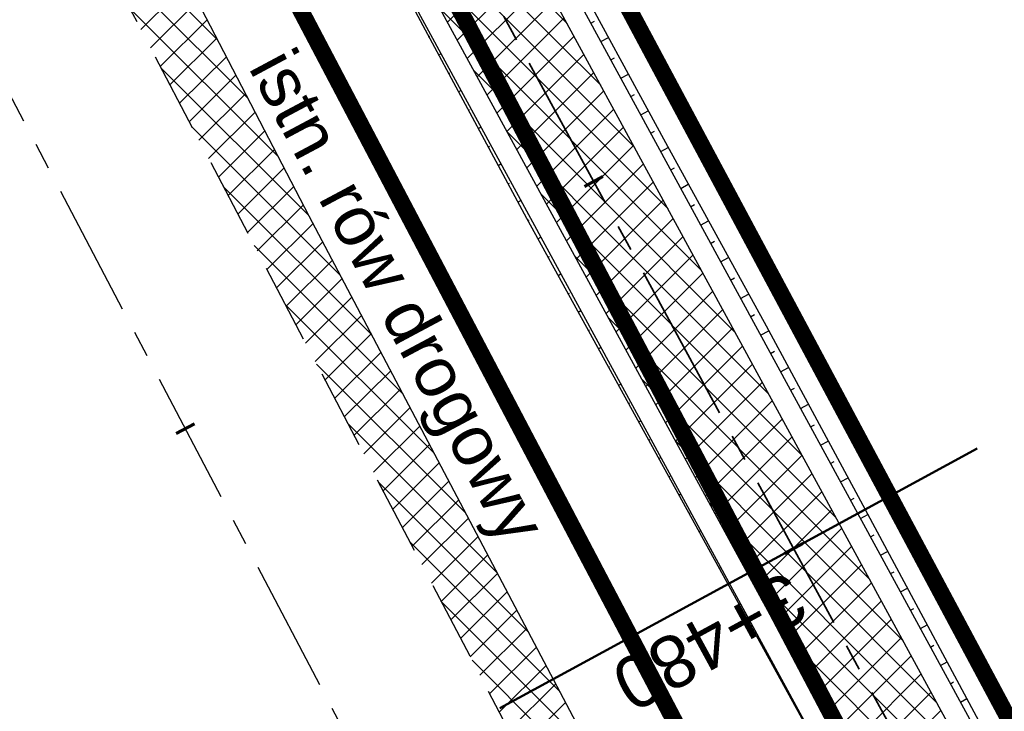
# Model space of a CAD drawing. Header units: metres. Extents: x 7529682 to 7533711, y 5721195 to 5727842.
# Tile 77 of 232: x 7531320 to 7531344, y 5724721 to 5724738. Entities that reach past the tile are written whole.
import ezdxf

# ---------------------------------------------------------------- set-up
doc = ezdxf.new("R2010")
doc.units = ezdxf.units.M
for name, pattern in [('817-dzialki-09-05-04$0$HIDDEN', [0.375, 0.25, -0.125]), ('ACAD_ISO05W100', [33, 24, -3, 0, -3, 0, -3]), ('CENTER', [50.800000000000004, 31.75, -6.35, 6.35, -6.35]), ('CENTER2', [28.575000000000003, 19.05, -3.175, 3.175, -3.175]), ('HIDDEN', [9.524999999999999, 6.35, -3.175])]:
    doc.linetypes.add(name, pattern=pattern)
for name, color, linetype in [('C-DROGI-SYTUACJA', 7, 'Continuous'), ('C-DROGI-SYTUACJA-ETYKIETY', 7, 'Continuous'), ('D-hatch-pobocza', 131, 'Continuous'), ('D-pobocza', 60, 'Continuous'), ('D-rowy', 160, 'Continuous'), ('D-skarpa', 2, 'Continuous'), ('D-skarpa-kreskowanie', 2, 'Continuous')]:
    doc.layers.add(name, color=color, linetype=linetype)
for name, color, linetype, lineweight, true_color in [('D-hatch-ciag-pieszo-rowerowy', 7, 'Continuous', 13, 0xff9f80), ('D-LR-etap-III', 7, '817-dzialki-09-05-04$0$HIDDEN', 50, 0x00008f), ('D-przekroje-pop', 7, 'Continuous', 50, 0x000099)]:
    doc.layers.add(name, color=color, linetype=linetype, lineweight=lineweight, true_color=true_color)
for name, color, linetype, lineweight in [('D-krawędzie', 3, 'Continuous', 30), ('D-obrzeża', 2, 'Continuous', 30), ('D-opisy', 2, 'Continuous', 30), ('D-oś', 10, 'CENTER', 30), ('D-pas-drogowy', 7, 'ACAD_ISO05W100', 50)]:
    doc.layers.add(name, color=color, linetype=linetype, lineweight=lineweight)
doc.layers.add('poprzeczki', color=7, linetype='Continuous', true_color=0x0000c7)
doc.styles.get("Standard").update_dxf_attribs({"font": 'arial.ttf'})

# ---------------------------------------------------------------- blocks, each defined once
blk = doc.blocks.new('AeccTickLine')
at = {"color": 0, "linetype": 'ByBlock', "lineweight": -2}
blk.add_line((0, 1), (-3.673819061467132e-16, -1), dxfattribs=at)

msp = doc.modelspace()

# ---------------------------------------------------------------- hatches: boundary and pattern name
at = {"layer": 'D-hatch-ciag-pieszo-rowerowy'}
h = msp.add_hatch(dxfattribs=at)
h.set_pattern_fill('ANSI37', color=256, scale=0.15, style=0)
h.set_pattern_definition([(45, (0.8853450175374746, 0.4649341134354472), (-0.3367596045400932, 0.3367596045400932), []), (135, (0.8853450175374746, 0.4649341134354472), (-0.3367596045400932, -0.3367596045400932), [])])
h.paths.add_polyline_path([(7531367.377036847, 5724666.22135762), (7531369.43540033, 5724667.677868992), (7531364.840925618, 5724676.397640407), (7531345.224062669, 5724715.750217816), (7531314.267532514, 5724772.612506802), (7531308.110039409, 5724784.431605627), (7531305.884994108, 5724783.291926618), (7531312.052212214, 5724771.453899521), (7531343.011382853, 5724714.585280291), (7531362.628782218, 5724675.232985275)])
at = {"layer": 'D-hatch-pobocza'}
h = msp.add_hatch(dxfattribs=at)
h.set_pattern_fill('ANSI37', color=256, scale=0.15, style=0)
h.set_pattern_definition([(45, (0, 0), (-0.3367596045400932, 0.3367596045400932), []), (135, (0, 0), (-0.3367596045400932, -0.3367596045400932), [])])
h.paths.add_polyline_path([(7531327.019999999, 5724733.24), (7531314.57, 5724757.21), (7531302.376963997, 5724780.71917558), (7531302.440936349, 5724776.853417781), (7531306.739858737, 5724768.664832), (7531335.094443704, 5724714.652299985), (7531357.3191504, 5724672.438740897), (7531360.382455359, 5724666.624949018), (7531361.969999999, 5724665.57), (7531363.099643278, 5724665.411740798), (7531353.58, 5724682.67), (7531345.94, 5724697.46), (7531339.269999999, 5724710)])

# ---------------------------------------------------------------- linework, layer by layer
at = {"layer": 'C-DROGI-SYTUACJA', "color": 10, "linetype": 'CENTER2', "lineweight": 35, "ltscale": 0.2}
msp.add_lwpolyline([(7531154.313313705, 5725078.4002911, -0.06893621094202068), (7531156.868938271, 5725074.829562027), (7531166.993104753, 5725055.549823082, -0.06873154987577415), (7531168.47910387, 5725051.431584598), (7531169.100428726, 5725048.502816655, 0.0687825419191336), (7531171.889509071, 5725040.775727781), (7531203.620916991, 5724980.378493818), (7531234.800499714, 5724921.534907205), (7531259.930515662, 5724874.055069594), (7531293.333031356, 5724810.085976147), (7531313.159872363, 5724772.033203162), (7531341.528881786, 5724719.923105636, -0.009023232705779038), (7531346.533284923, 5724710.322073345), (7531363.734853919, 5724675.815312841), (7531380.064961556, 5724644.822693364), (7531398.584264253, 5724609.362510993), (7531424.896642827, 5724559.228182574), (7531446.141834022, 5724518.960513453), (7531474.815809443, 5724464.451899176), (7531498.201389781, 5724419.897359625)], format="xyb", dxfattribs=at)
at = {"layer": 'D-krawędzie', "linetype": 'HIDDEN', "ltscale": 0.3, "flags": 128}
msp.add_lwpolyline([(7530572.009999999, 5726166.06), (7530620.380949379, 5726072.761487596), (7530641.555222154, 5726032.007915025), (7530660.960861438, 5725995.070069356), (7530689.128213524, 5725941.540167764), (7530707.335918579, 5725907.031820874), (7530725.255781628, 5725873.092686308), (7530743.969545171, 5725837.653904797), (7530770.526708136, 5725787.119408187), (7530787.864146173, 5725754.266918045), (7530809.897571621, 5725712.541613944), (7530824.739035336, 5725684.389287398), (7530840.856259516, 5725653.693092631), (7530860.675070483, 5725616.154465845), (7530865.283000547, 5725607.394015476), (7530878.050274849, 5725583.079962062), (7530918.171722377, 5725507.178125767), (7530950.162943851, 5725446.305402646), (7530993.419108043, 5725364.264712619), (7531022.766433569, 5725308.719304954), (7531053.80955549, 5725249.872416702), (7531081.165622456, 5725197.874670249), (7531103.902359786, 5725154.540603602), (7531128.123220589, 5725108.448161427), (7531149.3, 5725068.249999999), (7531167.380094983, 5725033.766927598), (7531197.164745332, 5724976.987689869), (7531228.151004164, 5724918.034426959), (7531253.152837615, 5724870.491119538), (7531286.7961686, 5724806.653565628), (7531306.739858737, 5724768.664832), (7531335.094443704, 5724714.652299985), (7531357.3191504, 5724672.438740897), (7531373.644908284, 5724641.454376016), (7531392.161870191, 5724605.998675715), (7531418.480331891, 5724555.852756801), (7531439.726902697, 5724515.582472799), (7531468.399107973, 5724461.077223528), (7531491.782023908, 5724416.527754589), (7531531.990296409, 5724339.832565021), (7531557.226635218, 5724291.658956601), (7531569.851546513, 5724267.577443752), (7531591.375556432, 5724226.547822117), (7531610.003879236, 5724191.103071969), (7531616.882991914, 5724177.998849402), (7531629.984986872, 5724153.025496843), (7531641.006768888, 5724132.021778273), (7531664.906257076, 5724087.616922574), (7531677.64401952, 5724064.785715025), (7531683.112433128, 5724054.988140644), (7531686.752875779, 5724048.180044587), (7531695.447538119, 5724031.696667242), (7531703.748818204, 5724015.917210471), (7531709.214143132, 5724005.513965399), (7531719.388607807, 5723986.14687362), (7531726.295217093, 5723973.000144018), (7531732.740794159, 5723960.735633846), (7531735.13, 5723956.19)], dxfattribs=at)
at = {"layer": 'D-LR-etap-III', "ltscale": 10, "flags": 128}
msp.add_lwpolyline([(7531750.474471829, 5723895.103125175, 0.4, 0.4, 0), (7531750.505, 5723895.13, 0.4, 0.4, 0), (7531682.71, 5724022.92, 0.4, 0.4, 0), (7531619.177023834, 5724147.203692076, 0.4, 0.4, 0), (7531592.308960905, 5724198.48863389, 0.4, 0.4, 0), (7531553.263875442, 5724272.918564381, 0.4, 0.4, 0), (7531504.019999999, 5724366.79, 0.4, 0.4, 0), (7531482.09, 5724407.62, 0.4, 0.4, 0), (7531412.350402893, 5724541.182759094, 0.4, 0.4, 0), (7531388.463669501, 5724586.929768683, 0.4, 0.4, 0), (7531345.12, 5724669.94, 0.4, 0.4, 0), (7531127.66, 5725081.67, 0.4, 0.4, 0), (7531059.253139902, 5725211.040795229, 0.4, 0.4, 0), (7531008.007244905, 5725307.953830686, 0.4, 0.4, 0), (7530964.181635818, 5725390.835555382, 0.4, 0.4, 0), (7530914.557354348, 5725484.683561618, 0.4, 0.4, 0), (7530865.243241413, 5725577.493975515, 0.4, 0.4, 0), (7530840.085257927, 5725624.058651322, 0.4, 0.4, 0), (7530802.559525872, 5725694.924584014, 0.4, 0.4, 0), (7530755.54, 5725787.51, 0.4, 0.4, 0), (7530708.717810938, 5725876.303221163, 0.4, 0.4, 0), (7530695.12, 5725902.09, 0.4, 0.4, 0), (7530642.91397006, 5726001.07839487, 0.4, 0.4, 0), (7530634.934723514, 5726016.146615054, 0.4, 0.4, 0), (7530610.820000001, 5726061.929999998, 0.4, 0.4, 0), (7530610.820000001, 5726061.929999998, 0.4, 0.4, 0), (7530607.21, 5726063.51, 0.4, 0.4, 0), (7530597.42, 5726080.68, 0.4, 0.4, 0), (7530591.16, 5726088.44, 0.4, 0.4, 0), (7530581.28, 5726107.21, 0.4, 0.4, 0), (7530571.29, 5726130.56, 0.4, 0.4, 0), (7530549.554994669, 5726171.527317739, 0.4, 0.4, 0), (7530531.014309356, 5726206.473807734, 0.4, 0.4, 0), (7530516.461208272, 5726236.016618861, 0.4, 0.4, 0), (7530500.798929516, 5726266.141265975, 0.4, 0.4, 0), (7530491.349999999, 5726283.94, 0.4, 0.4, 0), (7530482.4, 5726303.41, 0.4, 0.4, 0), (7530482.4, 5726303.41, 0.4, 0.4, 0), (7530450.41, 5726357.28, 0.4, 0.4, 0), (7530397.759396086, 5726458.499907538, 0.4, 0.4, 0), (7530334.707815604, 5726583.664702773, 0.4, 0.4, 0), (7530303.939274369, 5726645.167943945, 0.4, 0.4, 0), (7530300.509779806, 5726651.777515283, 0.4, 0.4, 0), (7530289.213532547, 5726671.966724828, 0.4, 0.4, 0), (7530281.54, 5726685.57, 0.4, 0.4, 0), (7530261.37085633, 5726724.163374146, 0.4, 0.4, 0), (7530254.03, 5726738.21, 0.4, 0.4, 0), (7530197.219999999, 5726845.06, 0.4, 0.4, 0), (7530194.71, 5726849.15, 0.4, 0.4, 0), (7530195.92, 5726850.75, 0.4, 0.4, 0), (7530170.546669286, 5726892.961489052, 0.4, 0.4, 0), (7530143.174718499, 5726945.065838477, 0.4, 0.4, 0), (7530105.059999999, 5727018.32, 0.4, 0.4, 0), (7530100.059999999, 5727027.16, 0.4, 0.4, 0), (7530062.318670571, 5727099.625398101, 0.4, 0.4, 0), (7530015.378537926, 5727189.420463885, 0.4, 0.4, 0), (7529983.207960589, 5727250.206596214, 0.4, 0.4, 0), (7529953.284293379, 5727306.74720398, 0.4, 0.4, 0), (7529900.67053443, 5727406.15903814, 0.4, 0.4, 0), (7529890.630239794, 5727425.131178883, 0.4, 0.4, 0), (7529875.155383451, 5727454.426350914, 0.4, 0.4, 0), (7529857.560096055, 5727487.787346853, 0.4, 0.4, 0), (7529835.194401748, 5727530.19312405, 0.4, 0.4, 0), (7529811.740544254, 5727574.662079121, 0.4, 0.4, 0), (7529792.101859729, 5727611.922638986, 0.4, 0.4, 0), (7529768.066117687, 5727657.469613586, 0.4, 0.4, 0), (7529755.210566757, 5727682.131373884, 0.4, 0.4, 0), (7529753.309999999, 5727681.13, 0.4, 0.4, 0), (7529739.21, 5727707.77, 0.4, 0.4, 0), (7529735.394745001, 5727711.251990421, 0.4, 0.4, 0), (7529725.42, 5727730.2, 0.4, 0.4, 0), (7529723.55, 5727729.88, 0.4, 0.4, 0), (7529695.566668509, 5727782.932080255, 0.4, 0.4, 0), (7529717.67971874, 5727794.024357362, 0.4, 0.4, 0), (7529736.274870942, 5727758.647400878, 0.4, 0.4, 0), (7529736.274870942, 5727758.647400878, 0.4, 0.4, 0), (7529744.511003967, 5727750.406106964, 0.4, 0.4, 0), (7529744.511003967, 5727750.406106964, 0.4, 0.4, 0), (7529750.282568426, 5727738.549848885, 0.4, 0.4, 0), (7529777.108510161, 5727687.569424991, 0.4, 0.4, 0), (7529796.51537536, 5727651.329932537, 0.4, 0.4, 0), (7529814.937945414, 5727616.793170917, 0.4, 0.4, 0), (7529839.006722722, 5727572.303976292, 0.4, 0.4, 0), (7529860.617626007, 5727532.509108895, 0.4, 0.4, 0), (7529882.348967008, 5727491.504261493, 0.4, 0.4, 0), (7529904.865139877, 5727449.096370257, 0.4, 0.4, 0), (7529920.747384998, 5727418.884773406, 0.4, 0.4, 0), (7529946.676504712, 5727368.547487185, 0.4, 0.4, 0), (7529972.024701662, 5727320.573310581, 0.4, 0.4, 0), (7529987.740014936, 5727290.153392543, 0.4, 0.4, 0), (7529996.497385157, 5727273.661630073, 0.4, 0.4, 0), (7530017.541471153, 5727234.202689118, 0.4, 0.4, 0), (7530033.053657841, 5727204.864166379, 0.4, 0.4, 0), (7530051.622983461, 5727170.222745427, 0.4, 0.4, 0), (7530069.276612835, 5727137.015751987, 0.4, 0.4, 0), (7530089.385386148, 5727097.533639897, 0.4, 0.4, 0), (7530109.712512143, 5727060.746615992, 0.4, 0.4, 0), (7530136.769722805, 5727011.640131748, 0.4, 0.4, 0), (7530162.446686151, 5726962.743777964, 0.4, 0.4, 0), (7530187.674104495, 5726916.992101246, 0.4, 0.4, 0), (7530207.820739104, 5726879.335323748, 0.4, 0.4, 0), (7530230.625609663, 5726834.518686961, 0.4, 0.4, 0), (7530262.288093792, 5726776.61832811, 0.4, 0.4, 0), (7530277.509672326, 5726760.213143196, 0.4, 0.4, 0), (7530286.036865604, 5726744.106684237, 0.4, 0.4, 0), (7530288.097472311, 5726735.884066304, 0.4, 0.4, 0), (7530290.393870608, 5726725.046963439, 0.4, 0.4, 0), (7530296.17664807, 5726713.582980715, 0.4, 0.4, 0), (7530302.726195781, 5726701.18226779, 0.4, 0.4, 0), (7530325.685047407, 5726657.466383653, 0.4, 0.4, 0), (7530343.243978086, 5726623.648592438, 0.4, 0.4, 0), (7530360.229820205, 5726591.746871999, 0.4, 0.4, 0), (7530383.20855044, 5726548.059469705, 0.4, 0.4, 0), (7530406.017875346, 5726503.605514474, 0.4, 0.4, 0), (7530427.464919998, 5726462.620289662, 0.4, 0.4, 0), (7530447.9278544, 5726424.388014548, 0.4, 0.4, 0), (7530471.126878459, 5726379.920667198, 0.4, 0.4, 0), (7530490.501003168, 5726343.033350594, 0.4, 0.4, 0), (7530509.499458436, 5726306.733076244, 0.4, 0.4, 0), (7530529.890269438, 5726267.244072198, 0.4, 0.4, 0), (7530543.852446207, 5726238.990319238, 0.4, 0.4, 0), (7530554.808897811, 5726218.943990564, 0.4, 0.4, 0), (7530559.027108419, 5726212.223286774, 0.4, 0.4, 0), (7530563.060988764, 5726206.409670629, 0.4, 0.4, 0), (7530566.93354971, 5726200.463543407, 0.4, 0.4, 0), (7530569.771022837, 5726194.901501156, 0.4, 0.4, 0), (7530571.47319415, 5726191.282350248, 0.4, 0.4, 0), (7530572.839142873, 5726188.024533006, 0.4, 0.4, 0), (7530575.295071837, 5726182.034664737, 0.4, 0.4, 0), (7530579.736851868, 5726173.306070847, 0.4, 0.4, 0), (7530583.3, 5726167.41, 0.4, 0.4, 0), (7530593.4, 5726163.33, 0.4, 0.4, 0), (7530598.618375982, 5726155.264489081, 0.4, 0.4, 0), (7530608.258304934, 5726140.497132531, 0.4, 0.4, 0), (7530603.269999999, 5726136.83, 0.4, 0.4, 0), (7530606.53, 5726131.84, 0.4, 0.4, 0), (7530604.239057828, 5726124.21679044, 0.4, 0.4, 0), (7530605.847136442, 5726121.630127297, 0.4, 0.4, 0), (7530608.971611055, 5726116.164124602, 0.4, 0.4, 0), (7530618.114293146, 5726097.791111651, 0.4, 0.4, 0), (7530651.213125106, 5726034.959524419, 0.4, 0.4, 0), (7530670.243741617, 5725998.61095082, 0.4, 0.4, 0), (7530698.075474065, 5725945.952624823, 0.4, 0.4, 0), (7530716.505955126, 5725911.3051464, 0.4, 0.4, 0), (7530735.223454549, 5725875.667401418, 0.4, 0.4, 0), (7530752.504235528, 5725842.154920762, 0.4, 0.4, 0), (7530778.310652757, 5725793.501254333, 0.4, 0.4, 0), (7530797.499961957, 5725756.381811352, 0.4, 0.4, 0), (7530812.518974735, 5725728.28874362, 0.4, 0.4, 0), (7530820.039295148, 5725713.160404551, 0.4, 0.4, 0), (7530822.422446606, 5725710.193574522, 0.4, 0.4, 0), (7530833.154893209, 5725688.800634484, 0.4, 0.4, 0), (7530849.629354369, 5725656.158601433, 0.4, 0.4, 0), (7530867.98290276, 5725621.963939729, 0.4, 0.4, 0), (7530872.629809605, 5725612.88760475, 0.4, 0.4, 0), (7530880.354488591, 5725597.594500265, 0.4, 0.4, 0), (7530883.839446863, 5725593.389159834, 0.4, 0.4, 0), (7530891.782113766, 5725587.763349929, 0.4, 0.4, 0), (7530895.038670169, 5725584.280746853, 0.4, 0.4, 0), (7530897.033644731, 5725580.941110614, 0.4, 0.4, 0), (7530900.951646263, 5725579.945856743, 0.4, 0.4, 0), (7530904.80970798, 5725571.977328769, 0.4, 0.4, 0), (7530903.682362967, 5725568.566434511, 0.4, 0.4, 0), (7530908.900614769, 5725558.844845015, 0.4, 0.4, 0), (7530910.252030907, 5725545.671606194, 0.4, 0.4, 0), (7530912.872986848, 5725538.645543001, 0.4, 0.4, 0), (7530945.278171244, 5725478.464284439, 0.4, 0.4, 0), (7530959.692318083, 5725450.24628822, 0.4, 0.4, 0), (7531002.82670893, 5725368.192370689, 0.4, 0.4, 0), (7531044.703532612, 5725290.314293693, 0.4, 0.4, 0), (7531064.098839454, 5725253.212562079, 0.4, 0.4, 0), (7531083.010253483, 5725216.677517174, 0.4, 0.4, 0), (7531113.013137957, 5725158.465613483, 0.4, 0.4, 0), (7531137.364304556, 5725113.07076138, 0.4, 0.4, 0), (7531150.830830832, 5725086.711759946, 0.4, 0.4, 0), (7531159.745663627, 5725076.640848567, 0.4, 0.4, 0), (7531166.309999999, 5725074.58, 0.4, 0.4, 0), (7531172.29, 5725062.58, 0.4, 0.4, 0), (7531170.589828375, 5725055.605912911, 0.4, 0.4, 0), (7531173.732823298, 5725044.080706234, 0.4, 0.4, 0), (7531215.342008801, 5724964.859648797, 0.4, 0.4, 0), (7531238.054496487, 5724921.684649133, 0.4, 0.4, 0), (7531262.389821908, 5724875.282876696, 0.4, 0.4, 0), (7531295.587160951, 5724811.265731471, 0.4, 0.4, 0), (7531348.487908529, 5724712.362812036, 0.4, 0.4, 0), (7531363.740817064, 5724682.68394264, 0.4, 0.4, 0), (7531366.986905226, 5724675.865317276, 0.4, 0.4, 0), (7531382.541261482, 5724646.110625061, 0.4, 0.4, 0), (7531401.299165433, 5724610.874551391, 0.4, 0.4, 0), (7531428.964837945, 5724558.862274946, 0.4, 0.4, 0), (7531449.111202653, 5724520.397801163, 0.4, 0.4, 0), (7531477.292992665, 5724465.831467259, 0.4, 0.4, 0), (7531500.996290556, 5724421.112506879, 0.4, 0.4, 0), (7531512.121834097, 5724400.549045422, 0.4, 0.4, 0), (7531513.78163794, 5724396.757451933, 0.4, 0.4, 0), (7531526.32, 5724379.39, 0.4, 0.4, 0), (7531566.783642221, 5724302.73628205, 0.4, 0.4, 0), (7531578.579156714, 5724282.774819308, 0.4, 0.4, 0), (7531584.232619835, 5724273.111246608, 0.4, 0.4, 0), (7531590.109283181, 5724263.508189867, 0.4, 0.4, 0), (7531593.027899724, 5724258.771479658, 0.4, 0.4, 0), (7531595.711841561, 5724254.226824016, 0.4, 0.4, 0), (7531601.659976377, 5724243.898197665, 0.4, 0.4, 0), (7531606.097733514, 5724235.986407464, 0.4, 0.4, 0), (7531609.382207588, 5724230.799061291, 0.4, 0.4, 0), (7531611.580260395, 5724227.671180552, 0.4, 0.4, 0), (7531612.707802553, 5724225.86410867, 0.4, 0.4, 0), (7531618.665224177, 5724214.480919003, 0.4, 0.4, 0), (7531619.885522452, 5724212.333950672, 0.4, 0.4, 0), (7531620.931818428, 5724210.787064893, 0.4, 0.4, 0), (7531623.518605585, 5724207.111542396, 0.4, 0.4, 0), (7531626.143926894, 5724203.61306897, 0.4, 0.4, 0), (7531632.022984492, 5724196.485954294, 0.4, 0.4, 0), (7531653.949089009, 5724152.617641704, 0.4, 0.4, 0), (7531656.750690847, 5724143.103797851, 0.4, 0.4, 0), (7531659.61440691, 5724133.254504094, 0.4, 0.4, 0), (7531661.627147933, 5724128.646047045, 0.4, 0.4, 0.01093811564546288), (7531674.314987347, 5724101.43546424, 0.4, 0.4, 0), (7531685.137626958, 5724081.408252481, 0.4, 0.4, 0), (7531692.159945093, 5724066.277333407, 0.4, 0.4, 0), (7531699.662164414, 5724051.388120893, 0.4, 0.4, 0), (7531704.480624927, 5724040.808561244, 0.4, 0.4, 0), (7531704.480624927, 5724040.808561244, 0.4, 0.4, 0), (7531704.401251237, 5724037.368913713, 0.4, 0.4, 0), (7531720.383609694, 5724003.441317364, 0.4, 0.4, 0), (7531728.79890528, 5723986.206298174, 0.4, 0.4, 0), (7531733.237926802, 5723977.192631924, 0.4, 0.4, 0), (7531736.750027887, 5723969.505210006, 0.4, 0.4, 0), (7531737.336143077, 5723968.518916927, 0.4, 0.4, 0), (7531738.285051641, 5723967.699360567, 0.4, 0.4, 0), (7531742.180915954, 5723962.346428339, 0.4, 0.4, 0), (7531744.286141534, 5723958.615526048, 0.4, 0.4, 0), (7531755.393260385, 5723944.192617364, 0.4, 0.4, 0), (7531758.69, 5723936.76, 0.4, 0.4, 0), (7531780.08, 5723929.25, 0.4, 0.4, 0), (7531792.611989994, 5723906.337708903, 0.4, 0.4, 0), (7531792.611989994, 5723906.337708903, 0.4, 0.4, 0), (7531756.962094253, 5723883.055323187, 0.4, 0.4, 0), (7531750.46, 5723895.130000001, 0.4, 0.4, 0), (7531750.46, 5723895.130000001, 0, 0, 0)], format="xyseb", dxfattribs=at)
at = {"layer": 'D-obrzeża'}
for points in [[(7531162.547399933, 5725061.317843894), (7531165.881540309, 5725054.958839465, -0.06857369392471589), (7531167.270284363, 5725051.106338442), (7531167.914945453, 5725048.067569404, 0.06878949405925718), (7531170.704411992, 5725040.339745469), (7531202.515371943, 5724979.795162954), (7531233.695975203, 5724920.949650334), (7531258.824090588, 5724873.473403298), (7531292.224994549, 5724809.507396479), (7531312.052212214, 5724771.453899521), (7531340.423454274, 5724719.339022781, -0.009020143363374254), (7531345.426151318, 5724709.741280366), (7531362.628782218, 5724675.232985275), (7531378.958019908, 5724644.242016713), (7531397.476854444, 5724608.78273076), (7531423.790449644, 5724558.646084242), (7531445.035916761, 5724518.377892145), (7531473.709538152, 5724463.869950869), (7531497.094585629, 5724419.316425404), (7531505.905040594, 5724402.510940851, -0.03317121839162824), (7531508.586352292, 5724396.450655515), (7531511.248060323, 5724389.164100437)], [(7531369.43540033, 5724667.677868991), (7531364.840925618, 5724676.397640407), (7531347.640418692, 5724710.902865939, 0.009026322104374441), (7531342.634309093, 5724720.507188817), (7531314.267532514, 5724772.612506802), (7531308.109506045, 5724784.431332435)]]:
    msp.add_lwpolyline(points, format="xyb", dxfattribs=at)
at = {"layer": 'D-oś', "ltscale": 0.1}
msp.add_lwpolyline([(7531488.682972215, 5724414.901138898), (7531465.30154836, 5724459.447768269), (7531436.630334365, 5724513.951133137), (7531415.382990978, 5724554.222881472), (7531389.061122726, 5724604.375291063), (7531370.54547166, 5724639.828481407), (7531354.22214964, 5724670.808223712), (7531331.99647235, 5724713.023626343), (7531303.640952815, 5724767.037938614), (7531283.698553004, 5724805.024214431), (7531250.055061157, 5724868.862076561), (7531225.052886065, 5724916.406033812), (7531194.065303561, 5724975.361817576), (7531164.280332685, 5725032.141666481), (7531146.201824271, 5725066.621712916), (7531125.025790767, 5725106.818458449), (7531100.803065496, 5725152.914450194), (7531078.067230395, 5725196.24679728), (7531050.712974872, 5725248.241100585), (7531019.671816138, 5725307.084268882), (7530990.323090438, 5725362.632329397), (7530947.065833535, 5725444.675091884), (7530915.075467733, 5725505.546186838), (7530874.953735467, 5725581.448561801)], dxfattribs=at)
at = {"layer": 'D-pas-drogowy', "ltscale": 0.2, "flags": 128}
msp.add_lwpolyline([(7531633.018560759, 5724182.834272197, 0.4, 0.4, 0), (7531617.558899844, 5724211.608162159, 0.4, 0.4, 0), (7531566.783642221, 5724302.73628205, 0.4, 0.4, 0), (7531538.419082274, 5724356.469679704, 0.4, 0.4, 0), (7531526.32, 5724379.39, 0.4, 0.4, 0), (7531516.102085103, 5724393.607319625, 0.4, 0.4, 0.001485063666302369), (7531513.78037409, 5724396.837773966, 0.4, 0.4, 0), (7531501.87, 5724413.41, 0.4, 0.4, 0), (7531474.926107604, 5724464.507896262, 0.4, 0.4, 0), (7531446.200436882, 5724518.992313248, 0.4, 0.4, 0), (7531424.962185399, 5724559.262257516, 0.4, 0.4, 0), (7531398.444460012, 5724609.565801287, 0.4, 0.4, 0), (7531379.647455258, 5724645.216004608, 0.4, 0.4, 0), (7531365.23, 5724672.56, 0.4, 0.4, 0), (7531341.305752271, 5724717.915356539, 0.4, 0.4, 0), (7531312.899996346, 5724771.788898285, 0.4, 0.4, 0), (7531292.590923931, 5724810.306502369, 0.4, 0.4, 0), (7531259.391619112, 5724873.271351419, 0.4, 0.4, 0), (7531233.740401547, 5724921.922582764, 0.4, 0.4, 0), (7531203.072738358, 5724980.092044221, 0.4, 0.4, 0), (7531173.471398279, 5725036.225177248, 0.4, 0.4, 0), (7531168.269999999, 5725046.09, 0.4, 0.4, 0), (7531172.29, 5725062.58, 0.4, 0.4, 0), (7531166.309999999, 5725074.58, 0.4, 0.4, 0), (7531150.32, 5725079.6, 0.4, 0.4, 0), (7531141.5, 5725096.43, 0.4, 0.4, 0), (7531109.311735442, 5725157.814415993, 0.4, 0.4, 0), (7531086.641300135, 5725201.047918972, 0.4, 0.4, 0), (7531059.198258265, 5725253.383662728, 0.4, 0.4, 0), (7531028.206828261, 5725312.48946212, 0.4, 0.4, 0), (7530999.104694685, 5725367.990143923, 0.4, 0.4, 0), (7530956.247527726, 5725449.724815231, 0.4, 0.4, 0), (7530924.397774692, 5725510.463768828, 0.4, 0.4, 0), (7530897.509999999, 5725561.74, 0.4, 0.4, 0), (7530894.46, 5725566.14, 0.4, 0.4, 0), (7530892.16, 5725570.49, 0.4, 0.4, 0), (7530869.362688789, 5725613.307018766, 0.4, 0.4, 0), (7530861.693971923, 5725627.704613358, 0.4, 0.4, 0), (7530852.74, 5725644.52, 0.4, 0.4, 0), (7530831.509999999, 5725684.2, 0.4, 0.4, 0), (7530811.13, 5725722.52, 0.4, 0.4, 0), (7530792.3476413, 5725757.940652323, 0.4, 0.4, 0), (7530768.03, 5725803.8, 0.4, 0.4, 0), (7530748.768542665, 5725840.178507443, 0.4, 0.4, 0), (7530727.7, 5725879.97, 0.4, 0.4, 0), (7530712.0981582, 5725909.54523909, 0.4, 0.4, 0), (7530693.644105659, 5725944.645156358, 0.4, 0.4, 0), (7530665.702224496, 5725997.538976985, 0.4, 0.4, 0), (7530641.759999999, 5726042.88, 0.4, 0.4, 0), (7530616.5, 5726091.48, 0.4, 0.4, 0), (7530604.628439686, 5726114.319880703, 0.4, 0.4, -0.007762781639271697), (7530602.5, 5726118.43, 0.4, 0.4, 0), (7530603.992037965, 5726123.394821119, 0.4, 0.4, 0), (7530606.53, 5726131.84, 0.4, 0.4, 0), (7530603.269999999, 5726136.83, 0.4, 0.4, 0), (7530593.775620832, 5726151.368713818, 0.4, 0.4, 0), (7530590.202637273, 5726156.84001263, 0.4, 0.4, 0), (7530583.3, 5726167.41, 0.4, 0.4, 0), (7530580.578343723, 5726170.427567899, 0.4, 0.4, 0), (7530575.849999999, 5726175.67, 0.4, 0.4, 0), (7530569.009999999, 5726186.66, 0.4, 0.4, 0), (7530562.555322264, 5726199.189409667, 0.4, 0.4, 0), (7530555.67, 5726211.39, 0.4, 0.4, 0), (7530548.29, 5726224.23, 0.4, 0.4, 0), (7530540.58, 5726237.71, 0.4, 0.4, 0), (7530532.679999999, 5726252.65, 0.4, 0.4, 0), (7530524.059999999, 5726269.35, 0.4, 0.4, 0), (7530502.82, 5726309.91, 0.4, 0.4, 0), (7530488.83, 5726336.63, 0.4, 0.4, 0), (7530466.03, 5726380.16, 0.4, 0.4, 0), (7530438.469999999, 5726432.77, 0.4, 0.4, 0), (7530424.53, 5726459.09, 0.4, 0.4, 0), (7530401.63, 5726502.97, 0.4, 0.4, 0), (7530383.38, 5726538.06, 0.4, 0.4, 0), (7530353.969999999, 5726593.52, 0.4, 0.4, 0), (7530338.469999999, 5726622.74, 0.4, 0.4, 0), (7530322.009999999, 5726653.88, 0.4, 0.4, 0), (7530297.54, 5726700.33, 0.4, 0.4, 0), (7530287.38, 5726719.6, 0.4, 0.4, 0), (7530285.94993921, 5726722.315508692, 0.4, 0.4, 0), (7530280.259999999, 5726733.12, 0.4, 0.4, 0), (7530266.73, 5726758.74, 0.4, 0.4, 0), (7530260.42, 5726770.47, 0.4, 0.4, 0), (7530253.25, 5726783.82, 0.4, 0.4, 0), (7530244.95, 5726799.33, 0.4, 0.4, 0), (7530239.389999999, 5726808.49, 0.4, 0.4, 0), (7530238.29, 5726807.9, 0.4, 0.4, 0), (7530218.11, 5726850.67, 0.4, 0.4, 0), (7530175.906646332, 5726928.168028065, 0.4, 0.4, 0), (7530096.679999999, 5727076.15, 0.4, 0.4, 0), (7530094.679999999, 5727079.89, 0.4, 0.4, 0), (7530064.59693469, 5727135.522637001, 0.4, 0.4, 0), (7530046.730970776, 5727168.8921561, 0.4, 0.4, 0), (7530025.803045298, 5727208.461374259, 0.4, 0.4, 0), (7530012.846501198, 5727232.979315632, 0.4, 0.4, 0), (7529994.15, 5727268.45, 0.4, 0.4, 0), (7529981.670868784, 5727291.93018666, 0.4, 0.4, 0), (7529949.889999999, 5727351.73, 0.4, 0.4, 0), (7529924.75, 5727399.03, 0.4, 0.4, 0), (7529915.515824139, 5727417.099754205, 0.4, 0.4, 0), (7529885.83, 5727475.19, 0.4, 0.4, 0), (7529862.559999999, 5727519.97, 0.4, 0.4, 0), (7529852.984923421, 5727538.191086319, 0.4, 0.4, 0), (7529836.513084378, 5727569.51130111, 0.4, 0.4, 0), (7529815.36890814, 5727609.140983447, 0.4, 0.4, 0), (7529792.795203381, 5727651.247499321, 0.4, 0.4, 0), (7529774.199114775, 5727685.858348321, 0.4, 0.4, 0), (7529746.966026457, 5727736.059440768, 0.4, 0.4, 0), (7529733.92, 5727757.62, 0.4, 0.4, 0), (7529708.607472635, 5727806.388536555, 0.4, 0.4, 0), (7529688.491967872, 5727796.344621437, 0.4, 0.4, 0), (7529723.55, 5727729.88, 0.4, 0.4, 0), (7529725.42, 5727730.2, 0.4, 0.4, 0), (7529735.38, 5727711.28, 0.4, 0.4, 0), (7529739.21, 5727707.77, 0.4, 0.4, 0), (7529753.309999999, 5727681.13, 0.4, 0.4, 0), (7529755.178396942, 5727682.114424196, 0.4, 0.4, 0), (7529792.101859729, 5727611.922638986, 0.4, 0.4, 0), (7529811.740544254, 5727574.662079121, 0.4, 0.4, 0), (7529835.194401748, 5727530.19312405, 0.4, 0.4, 0), (7529857.560096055, 5727487.787346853, 0.4, 0.4, 0), (7529875.155383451, 5727454.426350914, 0.4, 0.4, 0), (7529890.630239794, 5727425.131178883, 0.4, 0.4, 0), (7529900.67053443, 5727406.15903814, 0.4, 0.4, 0), (7529953.284293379, 5727306.74720398, 0.4, 0.4, 0), (7529983.207960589, 5727250.206596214, 0.4, 0.4, 0), (7530015.378537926, 5727189.420463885, 0.4, 0.4, 0), (7530062.318670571, 5727099.625398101, 0.4, 0.4, 0), (7530100.059999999, 5727027.16, 0.4, 0.4, 0), (7530105.059999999, 5727018.32, 0.4, 0.4, 0), (7530143.174718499, 5726945.065838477, 0.4, 0.4, 0), (7530170.546669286, 5726892.961489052, 0.4, 0.4, 0), (7530195.92, 5726850.75, 0.4, 0.4, 0), (7530194.71, 5726849.15, 0.4, 0.4, 0), (7530197.219999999, 5726845.06, 0.4, 0.4, 0), (7530254.03, 5726738.21, 0.4, 0.4, 0), (7530261.37085633, 5726724.163374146, 0.4, 0.4, 0), (7530281.54, 5726685.57, 0.4, 0.4, 0), (7530289.213532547, 5726671.966724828, 0.4, 0.4, 0), (7530300.509779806, 5726651.777515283, 0.4, 0.4, 0), (7530303.939274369, 5726645.167943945, 0.4, 0.4, 0), (7530334.707815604, 5726583.664702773, 0.4, 0.4, 0), (7530397.759396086, 5726458.499907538, 0.4, 0.4, 0), (7530450.41, 5726357.28, 0.4, 0.4, 0), (7530482.4, 5726303.41, 0.4, 0.4, 0), (7530483.687990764, 5726301.003383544, 0.4, 0.4, 0), (7530491.349999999, 5726283.94, 0.4, 0.4, 0), (7530512.67, 5726243.78, 0.4, 0.4, 0), (7530529.429999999, 5726209.46, 0.4, 0.4, 0), (7530571.29, 5726130.56, 0.4, 0.4, 0), (7530581.28, 5726107.21, 0.4, 0.4, 0), (7530591.16, 5726088.44, 0.4, 0.4, 0), (7530597.42, 5726080.68, 0.4, 0.4, 0), (7530607.21, 5726063.51, 0.4, 0.4, 0), (7530610.820000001, 5726061.929999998, 0.4, 0.4, 0), (7530634.934723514, 5726016.146615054, 0.4, 0.4, 0), (7530642.91397006, 5726001.07839487, 0.4, 0.4, 0), (7530695.12, 5725902.09, 0.4, 0.4, 0), (7530708.717810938, 5725876.303221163, 0.4, 0.4, 0), (7530755.54, 5725787.51, 0.4, 0.4, 0), (7530802.559525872, 5725694.924584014, 0.4, 0.4, 0), (7530840.085257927, 5725624.058651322, 0.4, 0.4, 0), (7530865.243241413, 5725577.493975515, 0.4, 0.4, 0), (7530914.557354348, 5725484.683561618, 0.4, 0.4, 0), (7530964.181635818, 5725390.835555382, 0.4, 0.4, 0), (7531008.007244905, 5725307.953830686, 0.4, 0.4, 0), (7531059.253139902, 5725211.040795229, 0.4, 0.4, 0), (7531127.66, 5725081.67, 0.4, 0.4, 0), (7531345.12, 5724669.94, 0.4, 0.4, 0), (7531388.463669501, 5724586.929768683, 0.4, 0.4, 0), (7531412.350402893, 5724541.182759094, 0.4, 0.4, 0), (7531482.09, 5724407.62, 0.4, 0.4, 0), (7531504.019999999, 5724366.79, 0.4, 0.4, 0), (7531519.374444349, 5724337.520497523, 0.4, 0.4, 0), (7531563.748815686, 5724252.931583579, 0.4, 0.4, 0), (7531602.175111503, 5724179.681224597, 0.4, 0.4, 0), (7531619.177023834, 5724147.203692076, 0.4, 0.4, 0), (7531625.038493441, 5724135.63500206, 0.4, 0.4, 0), (7531656.796442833, 5724073.31633882, 0.4, 0.4, 0), (7531675.12, 5724037.36, 0.4, 0.4, 0), (7531682.71, 5724022.92, 0.4, 0.4, 0), (7531705.565196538, 5723979.810545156, 0.4, 0.4, 0), (7531736.605941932, 5723921.261514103, 0.4, 0.4, 0), (7531750.46, 5723895.130000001, 0.4, 0.4, 0), (7531740.769999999, 5723886.56, 0.4, 0.4, 0), (7531732.86, 5723885, 0.4, 0.4, 0), (7531722.179999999, 5723887.77, 0.4, 0.4, 0), (7531729.87, 5723862.17, 0.4, 0.4, 0), (7531742.92, 5723861.93, 0.4, 0.4, 0), (7531763.71, 5723859.52, 0.4, 0.4, 0), (7531768.42, 5723854.12, 0.4, 0.4, 0), (7531787.42, 5723817.97, 0.4, 0.4, 0), (7531795.57, 5723809.82, 0.4, 0.4, 0), (7531816.346897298, 5723819.850397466, 0.4, 0.4, 0), (7531816.346897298, 5723819.850397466, 0.4, 0.4, 0), (7531805.059999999, 5723843.23, 0.4, 0.4, 0), (7531803.61, 5723886.23, 0.4, 0.4, 0), (7531803.61, 5723886.23, 0.4, 0.4, 0), (7531780.08, 5723929.25, 0.4, 0.4, 0), (7531758.69, 5723936.76, 0.4, 0.4, 0), (7531749.3590272, 5723946.412126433, 0.4, 0.4, 0), (7531742.71, 5723953.29, 0.4, 0.4, 0), (7531735.177368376, 5723967.877529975, 0.4, 0.4, 0), (7531722.37, 5723992.68, 0.4, 0.4, 0), (7531705.041669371, 5724030.885563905, 0.4, 0.4, 0), (7531699.469999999, 5724043.17, 0.4, 0.4, 0), (7531692.69, 5724058.11, 0.4, 0.4, 0), (7531679.672010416, 5724084.016803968, 0.4, 0.4, 0), (7531674.55, 5724094.21, 0.4, 0.4, 0), (7531666.633166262, 5724114.002855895, 0.4, 0.4, 0), (7531649, 5724153.82, 0.4, 0.4, 0), (7531641.49, 5724149.34, 0.4, 0.4, 0), (7531626.04, 5724179.34, 0.4, 0.4, 0), (7531633.03, 5724182.84, 0, 0, 0)], format="xyseb", dxfattribs=at)
at = {"layer": 'D-pobocza'}
for points in [[(7531369.847073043, 5724667.969171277), (7531365.283277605, 5724676.630717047), (7531348.083277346, 5724711.135171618, 0.00902757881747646), (7531343.076474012, 5724720.740833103), (7531314.710596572, 5724772.844228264), (7531308.552634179, 5724784.662930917)], [(7531305.449640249, 5724783.043847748), (7531311.609148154, 5724771.222178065), (7531339.981283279, 5724719.10538961, -0.009018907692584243), (7531344.983297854, 5724709.508963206), (7531362.186353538, 5724675.000054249), (7531366.92651407, 5724666.003788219)]]:
    msp.add_lwpolyline(points, format="xyb", dxfattribs=at)
msp.add_lwpolyline([(7531363.099643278, 5724665.411740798), (7531353.58, 5724682.67), (7531345.94, 5724697.46), (7531339.269999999, 5724710), (7531327.019999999, 5724733.24), (7531314.57, 5724757.21), (7531302.376963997, 5724780.71917558)], dxfattribs=at)
at = {"layer": 'D-przekroje-pop', "extrusion": (-0.478141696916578, 0.878282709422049, 0), "elevation": 1426880.208129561}
msp.add_lwpolyline([(-9351879.34197497, 0), (-9351874.341974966, 0), (-9351866.341974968, 0)], dxfattribs=at)
at = {"layer": 'D-rowy', "linetype": 'HIDDEN', "ltscale": 0.1, "const_width": 0.4, "flags": 128}
msp.add_lwpolyline([(7531506.121399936, 5724397.133351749), (7531489.190578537, 5724429.34060068), (7531483.400111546, 5724440.512095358), (7531478.412312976, 5724450.146766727), (7531462.901323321, 5724479.304166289), (7531434.632959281, 5724532.161646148), (7531396.749002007, 5724604.644561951), (7531378.596106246, 5724640.173238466), (7531368.21, 5724659.05), (7531363.9, 5724666.92), (7531355.876537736, 5724682.661796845), (7531338.032693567, 5724716.834919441), (7531309.901853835, 5724770.33291588), (7531304.158114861, 5724781.147276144), (7531299.737467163, 5724789.052054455), (7531294.930113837, 5724798.468047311), (7531279.862466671, 5724827.641362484), (7531247.714582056, 5724888.416734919), (7531220.373424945, 5724940.87265548), (7531195.513546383, 5724987.526839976), (7531168.705641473, 5725038.836315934), (7531161.295913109, 5725053.454680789), (7531161.295913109, 5725053.454680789)], dxfattribs=at)
at = {"layer": 'D-skarpa', "linetype": 'Continuous'}
for points in [[(7531308.830974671, 5724784.800872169), (7531309.528542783, 5724783.413272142), (7531311.777562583, 5724778.947099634), (7531314.902509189, 5724772.941178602), (7531316.427602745, 5724770.134832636), (7531318.814479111, 5724765.741332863), (7531321.334318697, 5724761.420218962), (7531323.737921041, 5724757.0358249), (7531326.086386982, 5724752.621414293), (7531328.404542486, 5724748.190502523), (7531330.796603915, 5724743.799825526), (7531333.164660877, 5724739.396080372), (7531335.546060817, 5724734.999599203), (7531337.952341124, 5724730.616663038), (7531340.324313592, 5724726.215049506), (7531343.214817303, 5724720.840937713)], [(7531305.387024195, 5724783.03686401), (7531306.126251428, 5724781.640557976), (7531308.38996602, 5724777.182041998), (7531310.466167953, 5724772.625825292), (7531311.19867267, 5724771.011348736), (7531312.656867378, 5724768.082024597), (7531317.117529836, 5724759.124577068), (7531317.519569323, 5724758.402954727), (7531324.921237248, 5724746.294172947), (7531327.491524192, 5724742.000522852), (7531329.848787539, 5724737.590901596), (7531332.220521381, 5724733.189158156), (7531339.985989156, 5724719.083146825)]]:
    msp.add_lwpolyline(points, dxfattribs=at)
at = {"layer": 'D-skarpa-kreskowanie', "linetype": 'Continuous'}
for p, q in [((7531333.758645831, 5724737.85599863, 108.898896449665), (7531333.851401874, 5724737.906495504, 108.8284858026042)), ((7531329.879594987, 5724737.5337255, 108.8066038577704), (7531329.906380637, 5724737.548307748, 108.7862710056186)), ((7531333.997716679, 5724737.416857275, 108.8998375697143), (7531334.182297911, 5724737.517344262, 108.7597228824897)), ((7531330.116768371, 5724737.093551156, 108.8089853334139), (7531330.172237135, 5724737.123748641, 108.766879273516)), ((7531334.236787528, 5724736.977715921, 108.9007786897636), (7531334.328612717, 5724737.027706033, 108.8310746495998)), ((7531330.353941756, 5724736.653376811, 108.8113668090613), (7531330.38262487, 5724736.668992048, 108.7895936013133)), ((7531334.475858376, 5724736.538574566, 108.9017198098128), (7531334.658577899, 5724736.63804803, 108.7630183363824)), ((7531330.59111514, 5724736.213202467, 108.8137482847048), (7531330.650378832, 5724736.245465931, 108.7687615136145)), ((7531334.714929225, 5724736.099433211, 108.9026609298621), (7531334.805823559, 5724736.148916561, 108.8336634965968)), ((7531330.828288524, 5724735.773028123, 108.8161297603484), (7531330.858869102, 5724735.78967635, 108.7929161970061)), ((7531334.954000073, 5724735.660291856, 108.9036020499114), (7531335.134857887, 5724735.758751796, 108.7663137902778)), ((7531331.065461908, 5724735.332853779, 108.8185112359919), (7531331.128520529, 5724735.367183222, 108.7706437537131)), ((7531335.193070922, 5724735.221150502, 108.9045431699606), (7531335.283034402, 5724735.27012709, 108.8362523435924)), ((7531331.302635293, 5724734.892679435, 108.8208927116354), (7531331.335113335, 5724734.910360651, 108.7962387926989)), ((7531335.432141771, 5724734.782009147, 108.9054842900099), (7531335.611817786, 5724734.879825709, 108.7690931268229)), ((7531331.539808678, 5724734.45250509, 108.8232741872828), (7531331.606662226, 5724734.488900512, 108.7725259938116)), ((7531335.671212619, 5724734.342867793, 108.9064254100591), (7531335.761829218, 5724734.392199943, 108.8376388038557)), ((7531331.776982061, 5724734.012330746, 108.8256556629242), (7531331.811357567, 5724734.031044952, 108.7995613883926)), ((7531335.910283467, 5724733.903726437, 108.9073665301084), (7531336.093073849, 5724734.003238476, 108.7686112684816)), ((7531332.014155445, 5724733.572156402, 108.8280371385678), (7531332.084803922, 5724733.610617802, 108.7744082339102)), ((7531336.149354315, 5724733.464585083, 108.9083076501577), (7531336.241528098, 5724733.514764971, 108.8383389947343)), ((7531332.251843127, 5724733.132262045, 108.8300282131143), (7531332.287858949, 5724733.151869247, 108.8026887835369)), ((7531336.388425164, 5724733.025443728, 108.9092487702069), (7531336.57432991, 5724733.126651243, 108.7681294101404)), ((7531332.492975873, 5724732.694243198, 108.829404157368), (7531332.562945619, 5724732.732335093, 108.7762904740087)), ((7531336.627496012, 5724732.586302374, 108.9101898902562), (7531336.721226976, 5724732.63733, 108.839039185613)), ((7531332.734108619, 5724732.25622435, 108.8287801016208), (7531332.768062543, 5724732.274709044, 108.8030058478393)), ((7531336.866566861, 5724732.147161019, 108.9111310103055), (7531337.055585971, 5724732.25006401, 108.7676475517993)), ((7531332.975241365, 5724731.818205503, 108.8281560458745), (7531333.041087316, 5724731.854052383, 108.7781727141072)), ((7531337.10563771, 5724731.708019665, 108.9120721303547), (7531337.200925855, 5724731.759895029, 108.8397393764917)), ((7531333.21637411, 5724731.380186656, 108.8275319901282), (7531333.248266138, 5724731.397548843, 108.8033229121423)), ((7531337.344708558, 5724731.268878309, 108.913013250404), (7531337.536842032, 5724731.373476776, 108.7671656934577)), ((7531333.457506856, 5724730.942167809, 108.8269079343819), (7531333.519229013, 5724730.975769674, 108.7800549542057)), ((7531337.583779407, 5724730.829736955, 108.9139543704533), (7531337.680624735, 5724730.882460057, 108.8404395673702)), ((7531333.698639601, 5724730.504148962, 108.8262838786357), (7531333.728469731, 5724730.52038864, 108.8036399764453)), ((7531337.822850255, 5724730.3905956, 108.9148954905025), (7531338.017160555, 5724730.496379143, 108.7673955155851)), ((7531333.939772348, 5724730.066130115, 108.8256598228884), (7531333.997370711, 5724730.097486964, 108.7819371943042)), ((7531338.061921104, 5724729.951454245, 108.9158366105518), (7531338.158139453, 5724730.003836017, 108.8427977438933)), ((7531334.180905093, 5724729.628111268, 108.8250357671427), (7531334.208673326, 5724729.64322844, 108.8039570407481)), ((7531338.300991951, 5724729.512312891, 108.916777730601), (7531338.491555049, 5724729.616056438, 108.7721222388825)), ((7531334.422037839, 5724729.190092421, 108.8244117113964), (7531334.475512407, 5724729.219204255, 108.7838194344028)), ((7531338.5400628, 5724729.073171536, 108.9177188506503), (7531338.634407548, 5724729.12453331, 108.8461022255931)), ((7531334.663170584, 5724728.752073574, 108.8237876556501), (7531334.688876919, 5724728.766068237, 108.8042741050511)), ((7531338.779133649, 5724728.634030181, 108.9186599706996), (7531338.965949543, 5724728.735733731, 108.7768489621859)), ((7531334.90430333, 5724728.314054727, 108.8231635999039), (7531334.953654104, 5724728.340921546, 108.7857016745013)), ((7531339.018204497, 5724728.194888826, 108.9196010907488), (7531339.110675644, 5724728.245230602, 108.8494067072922)), ((7531335.145436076, 5724727.876035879, 108.8225395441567), (7531335.169080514, 5724727.888908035, 108.8045911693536)), ((7531339.257275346, 5724727.755747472, 108.9205422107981), (7531339.440344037, 5724727.855411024, 108.7815756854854)), ((7531335.386568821, 5724727.438017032, 108.8219154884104), (7531335.431795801, 5724727.462638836, 108.7875839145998)), ((7531339.496346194, 5724727.316606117, 108.9214833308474), (7531339.586943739, 5724727.365927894, 108.8527111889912)), ((7531335.627701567, 5724726.999998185, 108.8212914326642), (7531335.649284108, 5724727.011747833, 108.8049082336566)), ((7531339.735417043, 5724726.877464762, 108.9224244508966), (7531339.91473853, 5724726.975088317, 108.7863024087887)), ((7531335.868834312, 5724726.561979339, 108.820667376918), (7531335.909937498, 5724726.584356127, 108.7894661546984)), ((7531339.974487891, 5724726.438323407, 108.9233655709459), (7531340.063211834, 5724726.486625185, 108.8560156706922)), ((7531336.109967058, 5724726.123960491, 108.8200433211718), (7531336.129487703, 5724726.134587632, 108.8052252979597)), ((7531340.21355874, 5724725.999182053, 108.9243066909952), (7531340.38903719, 5724726.094713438, 108.7911018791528)), ((7531336.351099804, 5724725.685941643, 108.8194192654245), (7531336.388079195, 5724725.706073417, 108.7913483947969)), ((7531340.452629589, 5724725.560040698, 108.9252478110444), (7531340.539256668, 5724725.607200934, 108.8594896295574)), ((7531336.59223255, 5724725.247922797, 108.8187952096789), (7531336.609691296, 5724725.25742743, 108.8055423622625)), ((7531340.691700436, 5724725.120899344, 108.9261889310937), (7531340.862730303, 5724725.214008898, 108.7963610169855)), ((7531336.833365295, 5724724.809903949, 108.8181711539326), (7531336.866220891, 5724724.827790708, 108.7932306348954)), ((7531340.930771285, 5724724.681757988, 108.9271300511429), (7531341.015174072, 5724724.727707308, 108.863060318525)), ((7531337.074498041, 5724724.371885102, 108.8175470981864), (7531337.089894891, 5724724.380267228, 108.8058594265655)), ((7531341.169842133, 5724724.242616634, 108.9280711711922), (7531341.336423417, 5724724.333304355, 108.8016201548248)), ((7531337.315630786, 5724723.933866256, 108.8169230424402), (7531337.344362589, 5724723.949507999, 108.7951128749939)), ((7531341.408912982, 5724723.803475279, 108.9290122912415), (7531341.491091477, 5724723.848213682, 108.8666310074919)), ((7531337.556763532, 5724723.495847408, 108.8162989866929), (7531337.570098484, 5724723.503107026, 108.8061764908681)), ((7531341.64798383, 5724723.364333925, 108.9299534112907), (7531341.810116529, 5724723.452599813, 108.8068792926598)), ((7531337.797896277, 5724723.05782856, 108.8156749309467), (7531337.822504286, 5724723.071225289, 108.7969951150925)), ((7531341.887054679, 5724722.92519257, 108.93089453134), (7531341.967008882, 5724722.968720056, 108.8702016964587)), ((7531338.039029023, 5724722.619809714, 108.8150508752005), (7531338.050302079, 5724722.625946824, 108.8064935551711)), ((7531342.126125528, 5724722.486051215, 108.9318356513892), (7531342.283809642, 5724722.571895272, 108.8121384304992)), ((7531338.280161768, 5724722.181790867, 108.8144268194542), (7531338.300645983, 5724722.19294258, 108.798877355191)), ((7531342.365196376, 5724722.04690986, 108.9327767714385), (7531342.442926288, 5724722.08922643, 108.8737723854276)), ((7531338.521294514, 5724721.74377202, 108.813802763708), (7531338.530505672, 5724721.748786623, 108.8068106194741)), ((7531342.604267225, 5724721.607768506, 108.9337178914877), (7531342.757502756, 5724721.69119073, 108.8173975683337))]:
    msp.add_line(p, q, dxfattribs=at)

# ---------------------------------------------------------------- block references
at = {"layer": 'C-DROGI-SYTUACJA-ETYKIETY', "color": 2, "linetype": 'Continuous', "lineweight": 60, "xscale": 0.25, "yscale": 0.25, "zscale": 0.25, "rotation": 297.6978143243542}
msp.add_blockref('AeccTickLine', (7531324.055295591, 5724728.150741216), dxfattribs=at)
at = {"layer": 'poprzeczki', "color": 2, "linetype": 'Continuous', "lineweight": 60, "xscale": 0.25, "yscale": 0.25, "zscale": 0.25, "rotation": 298.5641034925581}
for p in [(7531333.829815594, 5724734.065266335), (7531338.611232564, 5724725.282439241)]:
    msp.add_blockref('AeccTickLine', p, dxfattribs=at)

# ---------------------------------------------------------------- texts
at = {"layer": 'C-DROGI-SYTUACJA-ETYKIETY', "color": 2}
msp.add_text('3+480', height=1.25, rotation=208.5641034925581, dxfattribs=at).set_placement((7531338.461179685, 5724724.773780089))
at = {"layer": 'D-opisy'}
msp.add_text('istn. rów drogowy', height=1.2, rotation=298.1036514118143, dxfattribs=at).set_placement((7531325.553797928, 5724736.800248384))

doc.saveas('drawing.dxf')
